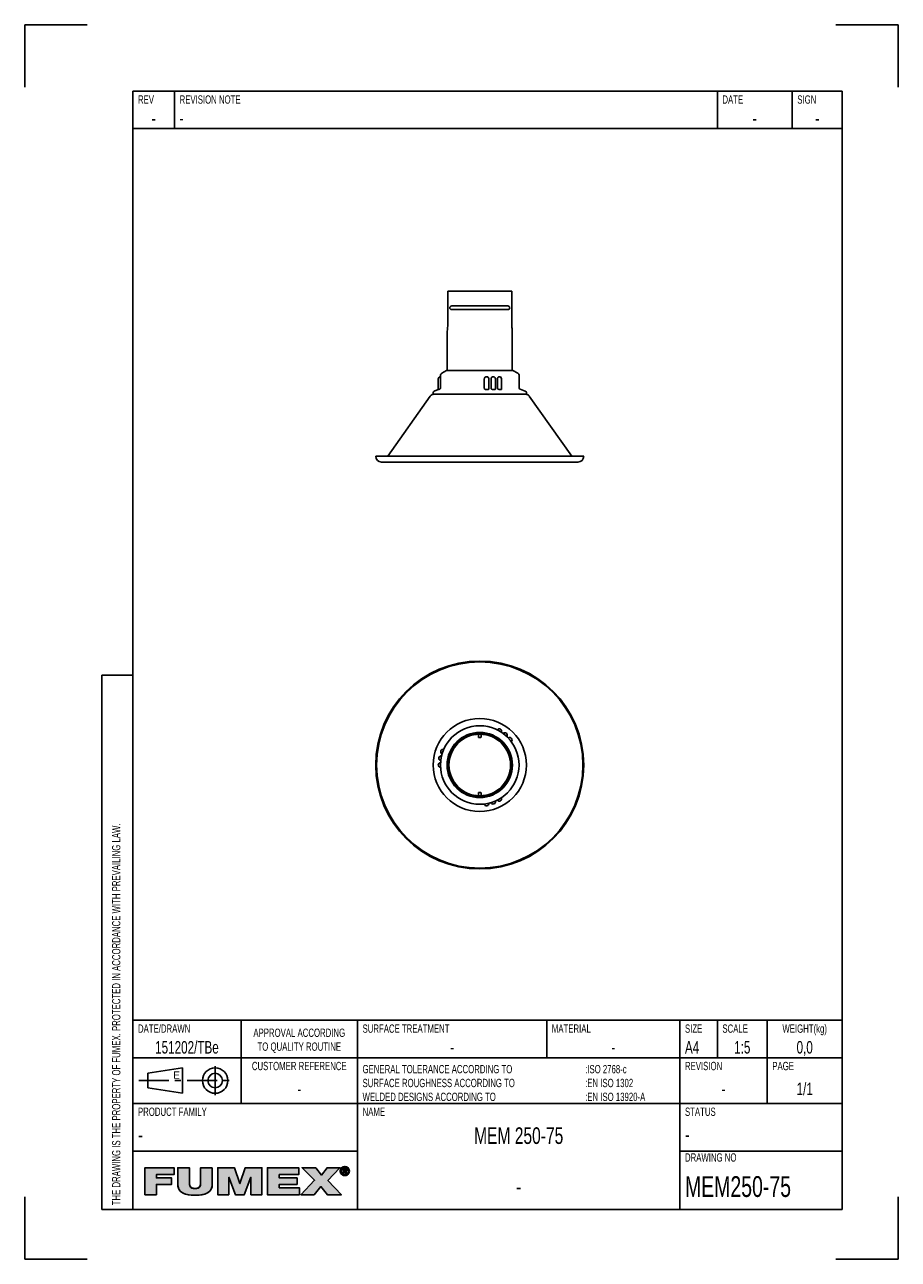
# Model space of a CAD drawing. Extents: x 0 to 210, y 0 to 297.
import ezdxf

# ---------------------------------------------------------------- set-up
doc = ezdxf.new("R2010")
doc.units = 0
doc.header["$LTSCALE"] = 19.36
doc.linetypes.add('CENTER', pattern=[0.6, 0.375, -0.075, 0.075, -0.075])
doc.layers.get('0').update_dxf_attribs({"linetype": 'CONTINUOUS'})
for name, color, linetype in [('101196_DXF_CONTINUOUS_LINE', 7, 'CONTINUOUS'), ('116336_DXF_CONTINUOUS_LINE', 7, 'CONTINUOUS'), ('116921_DXF_CONTINUOUS_LINE', 7, 'CONTINUOUS'), ('117006_DXF_CONTINUOUS_LINE', 7, 'CONTINUOUS'), ('117011_DXF_CONTINUOUS_LINE', 7, 'CONTINUOUS'), ('MEM250-75_DXF_CONTINUOUS_L', 7, 'CONTINUOUS'), ('MEM250-75_DXF_FORMAT', 7, 'CONTINUOUS')]:
    doc.layers.add(name, color=color, linetype=linetype)
doc.styles.add('TEXTSTYLE_2', font='txt', dxfattribs={"width": 0.7})
doc.styles.add('TEXTSTYLE_3', font='txt')

# ---------------------------------------------------------------- blocks, each defined once
blk = doc.blocks.new('SYMBOL_11_BL0', base_point=(53.46, 18.84))
at = {"layer": 'MEM250-75_DXF_FORMAT', "linetype": 'CONTINUOUS'}
for points in [[(31.68, 15.55), (28.88, 15.55), (28.88, 22.04), (35.91, 22.04), (35.91, 20.38), (31.68, 20.38), (31.68, 19.57), (35.31, 19.57), (35.31, 18.02), (31.68, 18.02)], [(45.09, 22.04), (45.09, 18.06), (45.05, 17.56), (44.94, 17.13), (44.76, 16.75), (44.51, 16.42), (44.19, 16.14), (43.78, 15.89), (43.27, 15.69), (42.64, 15.53), (41.87, 15.43), (40.95, 15.4), (40.03, 15.43), (39.26, 15.53), (38.63, 15.69), (38.12, 15.89), (37.71, 16.14), (37.38, 16.43), (37.13, 16.76), (36.95, 17.13), (36.84, 17.56), (36.8, 18.06), (36.8, 22.04), (39.6, 22.04), (39.6, 18.51), (39.62, 18.08), (39.67, 17.75), (39.78, 17.5), (39.95, 17.3), (40.19, 17.15), (40.52, 17.05), (40.97, 17.02), (41.4, 17.05), (41.72, 17.15), (41.96, 17.3), (42.12, 17.5), (42.22, 17.76), (42.28, 18.09), (42.29, 18.51), (42.29, 22.04)], [(49.07, 15.55), (46.42, 15.55), (46.42, 22.04), (50.41, 22.04), (51.7, 18.22), (51.73, 18.22), (53.03, 22.04), (57.01, 22.04), (57.01, 15.55), (54.37, 15.55), (54.37, 19.72), (54.34, 19.72), (52.76, 15.55), (50.67, 15.55), (49.09, 19.72), (49.07, 19.72)], [(66.03, 15.55), (58.36, 15.55), (58.36, 22.04), (65.89, 22.04), (65.89, 20.38), (61.17, 20.38), (61.17, 19.57), (65.46, 19.57), (65.46, 18.02), (61.17, 18.02), (61.17, 17.22), (66.03, 17.22)], [(69.59, 15.55), (66.38, 15.55), (69.67, 19.01), (66.68, 22.04), (69.96, 22.04), (71.34, 20.28), (72.69, 22.04), (75.79, 22.04), (72.88, 18.99), (76.12, 15.55), (72.75, 15.55), (71.2, 17.49)], [(76.31, 21.83), (76.23, 21.72), (76.16, 21.61), (76.12, 21.49), (76.09, 21.35), (76.08, 21.21), (75.87, 21.05), (75.86, 21.21), (75.87, 21.38), (75.91, 21.53), (75.97, 21.68), (76.05, 21.82), (76.36, 21.87)], [(76.09, 21.07), (76.12, 20.94), (76.16, 20.81), (76.23, 20.7), (76.31, 20.6), (76.15, 20.48), (76.05, 20.61), (75.97, 20.74), (75.91, 20.89), (75.87, 21.05), (76.08, 21.21)], [(76.46, 21.96), (76.36, 21.87), (76.05, 21.82), (76.15, 21.94), (76.57, 22.02)], [(76.69, 22.07), (76.57, 22.02), (76.15, 21.94), (76.27, 22.05), (76.82, 22.1)], [(76.95, 22.11), (76.82, 22.1), (76.27, 22.05), (76.33, 22.1), (77.43, 22.18), (77.57, 22.1), (77.64, 22.05), (77.76, 21.94), (77.85, 21.82), (77.93, 21.68), (77.99, 21.53), (78.03, 21.38), (78.04, 21.21), (78.03, 21.05), (77.99, 20.89), (77.93, 20.74), (77.86, 20.61), (77.76, 20.48), (77.64, 20.37), (77.57, 20.32), (77.43, 20.24), (77.28, 20.18), (77.12, 20.15), (76.79, 20.15), (76.63, 20.18), (76.48, 20.24), (76.4, 20.28), (76.95, 20.32), (77.09, 20.33), (77.22, 20.35), (77.34, 20.4), (77.45, 20.47), (77.55, 20.55), (77.59, 20.6), (77.67, 20.7), (77.74, 20.81), (77.78, 20.94), (77.81, 21.07), (77.82, 21.21), (77.81, 21.35), (77.78, 21.49), (77.74, 21.61), (77.67, 21.72), (77.59, 21.83), (77.55, 21.87), (77.45, 21.95), (77.34, 22.02), (77.21, 22.07), (77.09, 22.1)], [(76.95, 22.29), (77.12, 22.27), (77.28, 22.24), (77.43, 22.18), (76.33, 22.1), (76.48, 22.18), (76.63, 22.24), (76.79, 22.27)], [(76.73, 21.67), (76.54, 20.59), (76.54, 21.83), (77.01, 21.83), (77.01, 21.83), (77.12, 21.83), (77.2, 21.81), (77.27, 21.79), (77.33, 21.76), (77.37, 21.72), (77.39, 21.7), (77.4, 21.67), (77.43, 21.62), (77.44, 21.56), (77.45, 21.48), (77.44, 21.4), (77.43, 21.34), (77.4, 21.29), (77.08, 21.3), (77.12, 21.3), (77.15, 21.31), (77.18, 21.33), (77.2, 21.34), (77.22, 21.36), (77.23, 21.39), (77.24, 21.42), (77.25, 21.45), (77.25, 21.49), (77.25, 21.52), (77.24, 21.55), (77.23, 21.58), (77.22, 21.6), (77.2, 21.62), (77.17, 21.63), (77.14, 21.65), (77.11, 21.66), (77.07, 21.67), (77.02, 21.67), (76.98, 21.67), (76.85, 21.67)], [(76.95, 21.29), (76.97, 21.29), (77.03, 21.29), (77.08, 21.3), (77.4, 21.29), (76.73, 21.13), (76.73, 20.59), (76.54, 20.59), (76.73, 21.67), (76.73, 21.48), (76.73, 21.29), (76.84, 21.29)], [(77.13, 21.14), (77.48, 20.59), (77.27, 20.59), (76.94, 21.13), (76.73, 21.13), (77.4, 21.29), (77.36, 21.24), (77.32, 21.2), (77.26, 21.17), (77.2, 21.15)], [(76.35, 20.55), (76.46, 20.47), (76.26, 20.37), (76.15, 20.48), (76.31, 20.6)], [(76.57, 20.4), (76.69, 20.35), (76.4, 20.28), (76.26, 20.37), (76.46, 20.47)]]:
    blk.add_hatch(color=7, dxfattribs=at).paths.add_polyline_path(points)
at = {"layer": 'MEM250-75_DXF_FORMAT', "color": 7, "linetype": 'CONTINUOUS'}
for p, q in [((35.91, 22.04), (28.88, 22.04)), ((28.88, 22.04), (28.88, 15.55)), ((35.91, 22.04), (28.88, 22.04)), ((28.88, 22.04), (28.88, 15.55)), ((35.91, 20.38), (35.91, 22.04)), ((35.91, 20.38), (35.91, 22.04)), ((50.41, 22.04), (46.42, 22.04)), ((46.42, 22.04), (46.42, 15.55)), ((50.41, 22.04), (46.42, 22.04)), ((46.42, 22.04), (46.42, 15.55)), ((51.7, 18.22), (50.41, 22.04)), ((51.7, 18.22), (50.41, 22.04)), ((53.03, 22.04), (51.73, 18.22)), ((53.03, 22.04), (51.73, 18.22)), ((57.01, 22.04), (53.03, 22.04)), ((57.01, 22.04), (53.03, 22.04)), ((57.01, 15.55), (57.01, 22.04)), ((57.01, 15.55), (57.01, 22.04)), ((65.89, 22.04), (58.36, 22.04)), ((58.36, 22.04), (58.36, 15.55)), ((65.89, 22.04), (58.36, 22.04)), ((58.36, 22.04), (58.36, 15.55)), ((65.89, 20.38), (65.89, 22.04)), ((65.89, 20.38), (65.89, 22.04)), ((69.96, 22.04), (66.68, 22.04)), ((66.68, 22.04), (69.67, 19.01)), ((69.96, 22.04), (66.68, 22.04)), ((66.68, 22.04), (69.67, 19.01)), ((71.34, 20.28), (69.96, 22.04)), ((71.34, 20.28), (69.96, 22.04)), ((72.69, 22.04), (71.34, 20.28)), ((72.69, 22.04), (71.34, 20.28)), ((75.79, 22.04), (72.69, 22.04)), ((75.79, 22.04), (72.69, 22.04)), ((72.88, 18.99), (75.79, 22.04)), ((72.88, 18.99), (75.79, 22.04)), ((31.68, 19.57), (31.68, 20.38)), ((31.68, 20.38), (35.91, 20.38)), ((31.68, 19.57), (31.68, 20.38)), ((31.68, 20.38), (35.91, 20.38)), ((35.31, 19.57), (31.68, 19.57)), ((35.31, 19.57), (31.68, 19.57)), ((31.68, 15.55), (31.68, 18.02)), ((31.68, 18.02), (35.31, 18.02)), ((31.68, 15.55), (31.68, 18.02)), ((31.68, 18.02), (35.31, 18.02)), ((35.31, 18.02), (35.31, 19.57)), ((35.31, 18.02), (35.31, 19.57)), ((49.07, 15.55), (49.07, 19.72)), ((49.07, 19.72), (49.09, 19.72)), ((49.07, 15.55), (49.07, 19.72)), ((49.07, 19.72), (49.09, 19.72)), ((49.09, 19.72), (50.67, 15.55)), ((49.09, 19.72), (50.67, 15.55)), ((51.73, 18.22), (51.7, 18.22)), ((51.73, 18.22), (51.7, 18.22)), ((52.76, 15.55), (54.34, 19.72)), ((52.76, 15.55), (54.34, 19.72)), ((54.34, 19.72), (54.37, 19.72)), ((54.34, 19.72), (54.37, 19.72)), ((54.37, 19.72), (54.37, 15.55)), ((54.37, 19.72), (54.37, 15.55)), ((61.17, 19.57), (61.17, 20.38)), ((61.17, 20.38), (65.89, 20.38)), ((61.17, 19.57), (61.17, 20.38)), ((61.17, 20.38), (65.89, 20.38)), ((65.46, 19.57), (61.17, 19.57)), ((65.46, 19.57), (61.17, 19.57)), ((61.17, 17.22), (61.17, 18.02)), ((61.17, 18.02), (65.46, 18.02)), ((61.17, 17.22), (61.17, 18.02)), ((61.17, 18.02), (65.46, 18.02)), ((65.46, 18.02), (65.46, 19.57)), ((65.46, 18.02), (65.46, 19.57)), ((69.67, 19.01), (66.38, 15.55)), ((69.67, 19.01), (66.38, 15.55)), ((76.12, 15.55), (72.88, 18.99)), ((76.12, 15.55), (72.88, 18.99)), ((28.88, 15.55), (31.68, 15.55)), ((28.88, 15.55), (31.68, 15.55)), ((46.42, 15.55), (49.07, 15.55)), ((46.42, 15.55), (49.07, 15.55)), ((50.67, 15.55), (52.76, 15.55)), ((50.67, 15.55), (52.76, 15.55)), ((54.37, 15.55), (57.01, 15.55)), ((54.37, 15.55), (57.01, 15.55)), ((58.36, 15.55), (66.03, 15.55)), ((58.36, 15.55), (66.03, 15.55)), ((66.03, 17.22), (61.17, 17.22)), ((66.03, 17.22), (61.17, 17.22)), ((66.03, 15.55), (66.03, 17.22)), ((66.03, 15.55), (66.03, 17.22)), ((66.38, 15.55), (69.59, 15.55)), ((66.38, 15.55), (69.59, 15.55)), ((69.59, 15.55), (71.2, 17.49)), ((69.59, 15.55), (71.2, 17.49)), ((71.2, 17.49), (72.75, 15.55)), ((71.2, 17.49), (72.75, 15.55)), ((72.75, 15.55), (76.12, 15.55)), ((72.75, 15.55), (76.12, 15.55))]:
    blk.add_line(p, q, dxfattribs=at)
for points in [[(31.68, 15.55), (28.88, 15.55), (28.88, 22.04), (35.91, 22.04), (35.91, 20.38), (31.68, 20.38), (31.68, 19.57), (35.31, 19.57), (35.31, 18.02), (31.68, 18.02), (31.68, 15.55)], [(45.09, 22.04), (45.09, 18.06), (45.05, 17.56), (44.94, 17.13), (44.76, 16.75), (44.51, 16.42), (44.19, 16.14), (43.78, 15.89), (43.27, 15.69), (42.64, 15.53), (41.87, 15.43), (40.95, 15.4), (40.03, 15.43), (39.26, 15.53), (38.63, 15.69), (38.12, 15.89), (37.71, 16.14), (37.38, 16.43), (37.13, 16.76), (36.95, 17.13), (36.84, 17.56), (36.8, 18.06), (36.8, 22.04), (39.6, 22.04), (39.6, 18.51), (39.62, 18.08), (39.67, 17.75), (39.78, 17.5), (39.95, 17.3), (40.19, 17.15), (40.52, 17.05), (40.97, 17.02), (41.4, 17.05), (41.72, 17.15), (41.96, 17.3), (42.12, 17.5), (42.22, 17.76), (42.28, 18.09), (42.29, 18.51), (42.29, 22.04), (45.09, 22.04)], [(49.07, 15.55), (46.42, 15.55), (46.42, 22.04), (50.41, 22.04), (51.7, 18.22), (51.73, 18.22), (53.03, 22.04), (57.01, 22.04), (57.01, 15.55), (54.37, 15.55), (54.37, 19.72), (54.34, 19.72), (52.76, 15.55), (50.67, 15.55), (49.09, 19.72), (49.07, 19.72), (49.07, 15.55)], [(66.03, 15.55), (58.36, 15.55), (58.36, 22.04), (65.89, 22.04), (65.89, 20.38), (61.17, 20.38), (61.17, 19.57), (65.46, 19.57), (65.46, 18.02), (61.17, 18.02), (61.17, 17.22), (66.03, 17.22), (66.03, 15.55)], [(69.59, 15.55), (66.38, 15.55), (69.67, 19.01), (66.68, 22.04), (69.96, 22.04), (71.34, 20.28), (72.69, 22.04), (75.79, 22.04), (72.88, 18.99), (76.12, 15.55), (72.75, 15.55), (71.2, 17.49), (69.59, 15.55)], [(76.31, 21.83), (76.23, 21.72), (76.16, 21.61), (76.12, 21.49), (76.09, 21.35), (76.08, 21.21), (75.87, 21.05), (75.86, 21.21), (75.87, 21.38), (75.91, 21.53), (75.97, 21.68), (76.05, 21.82), (76.36, 21.87), (76.31, 21.83)], [(76.09, 21.07), (76.12, 20.94), (76.16, 20.81), (76.23, 20.7), (76.31, 20.6), (76.15, 20.48), (76.05, 20.61), (75.97, 20.74), (75.91, 20.89), (75.87, 21.05), (76.08, 21.21), (76.09, 21.07)], [(76.46, 21.96), (76.36, 21.87), (76.05, 21.82), (76.15, 21.94), (76.57, 22.02), (76.46, 21.96)], [(76.69, 22.07), (76.57, 22.02), (76.15, 21.94), (76.27, 22.05), (76.82, 22.1), (76.69, 22.07)], [(76.95, 22.11), (76.82, 22.1), (76.27, 22.05), (76.33, 22.1), (77.43, 22.18), (77.57, 22.1), (77.64, 22.05), (77.76, 21.94), (77.85, 21.82), (77.93, 21.68), (77.99, 21.53), (78.03, 21.38), (78.04, 21.21), (78.03, 21.05), (77.99, 20.89), (77.93, 20.74), (77.86, 20.61), (77.76, 20.48), (77.64, 20.37), (77.57, 20.32), (77.43, 20.24), (77.28, 20.18), (77.12, 20.15), (76.79, 20.15), (76.63, 20.18), (76.48, 20.24), (76.4, 20.28), (76.95, 20.32), (77.09, 20.33), (77.22, 20.35), (77.34, 20.4), (77.45, 20.47), (77.55, 20.55), (77.59, 20.6), (77.67, 20.7), (77.74, 20.81), (77.78, 20.94), (77.81, 21.07), (77.82, 21.21), (77.81, 21.35), (77.78, 21.49), (77.74, 21.61), (77.67, 21.72), (77.59, 21.83), (77.55, 21.87), (77.45, 21.95), (77.34, 22.02), (77.21, 22.07), (77.09, 22.1), (76.95, 22.11)], [(76.95, 22.29), (77.12, 22.27), (77.28, 22.24), (77.43, 22.18), (76.33, 22.1), (76.48, 22.18), (76.63, 22.24), (76.79, 22.27), (76.95, 22.29)], [(76.73, 21.67), (76.54, 20.59), (76.54, 21.83), (77.01, 21.83), (77.01, 21.83), (77.12, 21.83), (77.2, 21.81), (77.27, 21.79), (77.33, 21.76), (77.37, 21.72), (77.39, 21.7), (77.4, 21.67), (77.43, 21.62), (77.44, 21.56), (77.45, 21.48), (77.44, 21.4), (77.43, 21.34), (77.4, 21.29), (77.08, 21.3), (77.12, 21.3), (77.15, 21.31), (77.18, 21.33), (77.2, 21.34), (77.22, 21.36), (77.23, 21.39), (77.24, 21.42), (77.25, 21.45), (77.25, 21.49), (77.25, 21.52), (77.24, 21.55), (77.23, 21.58), (77.22, 21.6), (77.2, 21.62), (77.17, 21.63), (77.14, 21.65), (77.11, 21.66), (77.07, 21.67), (77.02, 21.67), (76.98, 21.67), (76.85, 21.67), (76.73, 21.67)], [(76.95, 21.29), (76.97, 21.29), (77.03, 21.29), (77.08, 21.3), (77.4, 21.29), (76.73, 21.13), (76.73, 20.59), (76.54, 20.59), (76.73, 21.67), (76.73, 21.48), (76.73, 21.29), (76.84, 21.29), (76.95, 21.29)], [(77.13, 21.14), (77.48, 20.59), (77.27, 20.59), (76.94, 21.13), (76.73, 21.13), (77.4, 21.29), (77.36, 21.24), (77.32, 21.2), (77.26, 21.17), (77.2, 21.15), (77.13, 21.14)], [(76.35, 20.55), (76.46, 20.47), (76.26, 20.37), (76.15, 20.48), (76.31, 20.6), (76.35, 20.55)], [(76.57, 20.4), (76.69, 20.35), (76.4, 20.28), (76.26, 20.37), (76.46, 20.47), (76.57, 20.4)]]:
    blk.add_lwpolyline(points, dxfattribs=at)
for points, knots in [([(45.09, 22.04), (45.09, 22.04), (42.29, 22.04), (42.29, 22.04), (42.29, 22.04), (42.29, 18.51), (42.29, 18.51), (42.29, 17.84), (42.29, 17.02), (40.97, 17.02), (39.6, 17.02), (39.6, 17.84), (39.6, 18.51), (39.6, 18.51), (39.6, 22.04), (39.6, 22.04), (39.6, 22.04), (36.8, 22.04), (36.8, 22.04), (36.8, 22.04), (36.8, 18.06), (36.8, 18.06), (36.8, 16.26), (38.18, 15.4), (40.95, 15.4), (43.73, 15.4), (45.09, 16.26), (45.09, 18.06), (45.09, 18.06), (45.09, 22.04), (45.09, 22.04)], [0, 0, 0, 0, 1, 1, 1, 2, 2, 2, 3, 3, 3, 4, 4, 4, 5, 5, 5, 6, 6, 6, 7, 7, 7, 8, 8, 8, 9, 9, 9, 10, 10, 10, 10]), ([(45.09, 22.04), (45.09, 22.04), (42.29, 22.04), (42.29, 22.04), (42.29, 22.04), (42.29, 18.51), (42.29, 18.51), (42.29, 17.84), (42.29, 17.02), (40.97, 17.02), (39.6, 17.02), (39.6, 17.84), (39.6, 18.51), (39.6, 18.51), (39.6, 22.04), (39.6, 22.04), (39.6, 22.04), (36.8, 22.04), (36.8, 22.04), (36.8, 22.04), (36.8, 18.06), (36.8, 18.06), (36.8, 16.26), (38.18, 15.4), (40.95, 15.4), (43.73, 15.4), (45.09, 16.26), (45.09, 18.06), (45.09, 18.06), (45.09, 22.04), (45.09, 22.04)], [0, 0, 0, 0, 1, 1, 1, 2, 2, 2, 3, 3, 3, 4, 4, 4, 5, 5, 5, 6, 6, 6, 7, 7, 7, 8, 8, 8, 9, 9, 9, 10, 10, 10, 10]), ([(76.95, 20.14), (77.54, 20.14), (78.04, 20.59), (78.04, 21.21), (78.04, 21.83), (77.54, 22.29), (76.95, 22.29), (76.36, 22.29), (75.86, 21.83), (75.86, 21.21), (75.86, 20.59), (76.36, 20.14), (76.95, 20.14)], [0, 0, 0, 0, 1, 1, 1, 2, 2, 2, 3, 3, 3, 4, 4, 4, 4]), ([(76.95, 20.14), (77.54, 20.14), (78.04, 20.59), (78.04, 21.21), (78.04, 21.83), (77.54, 22.29), (76.95, 22.29), (76.36, 22.29), (75.86, 21.83), (75.86, 21.21), (75.86, 20.59), (76.36, 20.14), (76.95, 20.14)], [0, 0, 0, 0, 1, 1, 1, 2, 2, 2, 3, 3, 3, 4, 4, 4, 4]), ([(76.08, 21.21), (76.08, 21.72), (76.46, 22.11), (76.95, 22.11), (77.44, 22.11), (77.82, 21.72), (77.82, 21.21), (77.82, 20.7), (77.44, 20.32), (76.95, 20.32), (76.46, 20.32), (76.08, 20.7), (76.08, 21.21)], [0, 0, 0, 0, 1, 1, 1, 2, 2, 2, 3, 3, 3, 4, 4, 4, 4]), ([(76.08, 21.21), (76.08, 21.72), (76.46, 22.11), (76.95, 22.11), (77.44, 22.11), (77.82, 21.72), (77.82, 21.21), (77.82, 20.7), (77.44, 20.32), (76.95, 20.32), (76.46, 20.32), (76.08, 20.7), (76.08, 21.21)], [0, 0, 0, 0, 1, 1, 1, 2, 2, 2, 3, 3, 3, 4, 4, 4, 4]), ([(76.73, 21.13), (76.73, 21.13), (76.94, 21.13), (76.94, 21.13), (76.94, 21.13), (77.27, 20.59), (77.27, 20.59), (77.27, 20.59), (77.48, 20.59), (77.48, 20.59), (77.48, 20.59), (77.13, 21.14), (77.13, 21.14), (77.31, 21.16), (77.45, 21.26), (77.45, 21.48), (77.45, 21.72), (77.3, 21.83), (77.01, 21.83), (77.01, 21.83), (76.54, 21.83), (76.54, 21.83), (76.54, 21.83), (76.54, 20.59), (76.54, 20.59), (76.54, 20.59), (76.73, 20.59), (76.73, 20.59), (76.73, 20.59), (76.73, 21.13), (76.73, 21.13)], [0, 0, 0, 0, 1, 1, 1, 2, 2, 2, 3, 3, 3, 4, 4, 4, 5, 5, 5, 6, 6, 6, 7, 7, 7, 8, 8, 8, 9, 9, 9, 10, 10, 10, 10]), ([(76.73, 21.13), (76.73, 21.13), (76.94, 21.13), (76.94, 21.13), (76.94, 21.13), (77.27, 20.59), (77.27, 20.59), (77.27, 20.59), (77.48, 20.59), (77.48, 20.59), (77.48, 20.59), (77.13, 21.14), (77.13, 21.14), (77.31, 21.16), (77.45, 21.26), (77.45, 21.48), (77.45, 21.72), (77.3, 21.83), (77.01, 21.83), (77.01, 21.83), (76.54, 21.83), (76.54, 21.83), (76.54, 21.83), (76.54, 20.59), (76.54, 20.59), (76.54, 20.59), (76.73, 20.59), (76.73, 20.59), (76.73, 20.59), (76.73, 21.13), (76.73, 21.13)], [0, 0, 0, 0, 1, 1, 1, 2, 2, 2, 3, 3, 3, 4, 4, 4, 5, 5, 5, 6, 6, 6, 7, 7, 7, 8, 8, 8, 9, 9, 9, 10, 10, 10, 10]), ([(76.73, 21.29), (76.73, 21.29), (76.73, 21.67), (76.73, 21.67), (76.73, 21.67), (76.98, 21.67), (76.98, 21.67), (77.11, 21.67), (77.25, 21.64), (77.25, 21.49), (77.25, 21.3), (77.11, 21.29), (76.95, 21.29), (76.95, 21.29), (76.73, 21.29), (76.73, 21.29)], [0, 0, 0, 0, 1, 1, 1, 2, 2, 2, 3, 3, 3, 4, 4, 4, 5, 5, 5, 5]), ([(76.73, 21.29), (76.73, 21.29), (76.73, 21.67), (76.73, 21.67), (76.73, 21.67), (76.98, 21.67), (76.98, 21.67), (77.11, 21.67), (77.25, 21.64), (77.25, 21.49), (77.25, 21.3), (77.11, 21.29), (76.95, 21.29), (76.95, 21.29), (76.73, 21.29), (76.73, 21.29)], [0, 0, 0, 0, 1, 1, 1, 2, 2, 2, 3, 3, 3, 4, 4, 4, 5, 5, 5, 5])]:
    blk.add_open_spline(points, degree=3, knots=knots, dxfattribs=at)
for points in [[(76.95, 20.32), (76.4, 20.28), (76.82, 20.33), (76.69, 20.35)], [(76.95, 20.14), (76.79, 20.15), (77.12, 20.15)]]:
    blk.add_solid(points, dxfattribs=at)
blk = doc.blocks.new('SYMBOL_0_BL1', base_point=(39, 43))
at = {"layer": 'MEM250-75_DXF_CONTINUOUS_L', "color": 7, "linetype": 'CONTINUOUS'}
for p, q in [((29.59375, 44.75), (37.90625, 46.0625)), ((29.59375, 41.25), (29.59375, 44.75)), ((37.90625, 46.0625), (37.90625, 39.9375)), ((37.90625, 39.9375), (29.59375, 41.25))]:
    blk.add_line(p, q, dxfattribs=at)
at = {"layer": 'MEM250-75_DXF_CONTINUOUS_L', "color": 7, "linetype": 'CENTER'}
for p, q in [((45.78125, 46.5), (45.78125, 39.5)), ((27.40625, 43), (50.59375, 43))]:
    blk.add_line(p, q, dxfattribs=at)
at = {"layer": 'MEM250-75_DXF_CONTINUOUS_L', "color": 7, "linetype": 'CONTINUOUS'}
for radius in [3.0625, 1.75]:
    blk.add_circle((45.78125, 43), radius, dxfattribs=at)

msp = doc.modelspace()

# ---------------------------------------------------------------- linework, layer by layer
at = {"layer": '101196_DXF_CONTINUOUS_LINE', "color": 7, "linetype": 'CONTINUOUS'}
for p, q in [((109.07, 125.61), (109.07, 126.3)), ((109.61, 125.51), (109.17, 125.51)), ((109.71, 125.61), (109.71, 126.3)), ((109.07, 112.21), (109.07, 111.52)), ((109.17, 112.31), (109.61, 112.31)), ((109.71, 112.21), (109.71, 111.52))]:
    msp.add_line(p, q, dxfattribs=at)
for centre, start, end in [((109.17, 125.61), 180, 270), ((109.61, 125.61), 270, 360), ((109.17, 112.21), 90, 180), ((109.61, 112.21), 0, 90)]:
    msp.add_arc(centre, 0.1, start, end, dxfattribs=at)
at = {"layer": '116336_DXF_CONTINUOUS_LINE', "color": 7, "linetype": 'CONTINUOUS'}
for p, q in [((101.69, 224.54), (101.69, 232.9)), ((117.09, 232.9), (101.69, 232.9)), ((117.09, 224.54), (117.09, 232.9)), ((116.14, 229.35), (102.64, 229.35)), ((116.14, 228.45), (102.64, 228.45)), ((101.59, 213.85), (101.59, 223.29)), ((117.19, 213.85), (117.19, 223.29))]:
    msp.add_line(p, q, dxfattribs=at)
for radius in [7.8, 7.7, 7.4]:
    msp.add_circle((109.39, 118.91), radius, dxfattribs=at)
for centre, radius, start, end in [((102.64, 228.9), 0.45, 90, 270), ((116.14, 228.9), 0.45, 270, 90), ((109, 223.29), 7.41, 170.8229, 179.9927), ((101.29, 224.54), 0.4, 350.8155, 360), ((117.49, 224.54), 0.4, 180, 189.1845), ((109.78, 223.29), 7.41, 0.0073, 9.1771)]:
    msp.add_arc(centre, radius, start, end, dxfattribs=at)
at = {"layer": '116921_DXF_CONTINUOUS_LINE', "color": 7, "linetype": 'CONTINUOUS'}
for p, q in [((97.48, 207.66), (87.26, 193.18)), ((121.3, 207.66), (131.52, 193.18)), ((84.39, 193.18), (134.39, 193.18)), ((85.79, 191.78), (132.99, 191.78))]:
    msp.add_line(p, q, dxfattribs=at)
for radius in [25, 24.8]:
    msp.add_circle((109.39, 118.91), radius, dxfattribs=at)
for centre, radius, start, end in [((98.29, 207.08), 1, 108.9313, 144.7841), ((109.39, 174.73), 35.2, 108.4561, 108.9313), ((109.39, 174.73), 35.2, 71.0687, 71.5439), ((120.49, 207.08), 1, 35.2159, 71.0687), ((85.79, 193.18), 1.4, 180, 270), ((132.99, 193.18), 1.4, 270, 360)]:
    msp.add_arc(centre, radius, start, end, dxfattribs=at)
at = {"layer": '117006_DXF_CONTINUOUS_LINE', "color": 7, "linetype": 'CONTINUOUS'}
msp.add_arc((109.39, 118.91), 7.8, 0, 182.5926, dxfattribs=at)
at = {"layer": '117011_DXF_CONTINUOUS_LINE', "color": 7, "linetype": 'CONTINUOUS'}
for p, q in [((101.46, 213.85), (117.32, 213.85)), ((99.43, 209.21), (99.43, 211.77)), ((99.95, 212.32), (99.95, 212.65)), ((99.97, 209.68), (99.97, 211.78)), ((100.25, 213.17), (101.4, 213.84)), ((110.48, 209.68), (110.48, 211.78)), ((111.31, 212.24), (111.32, 212.24)), ((111.57, 209.44), (111.57, 211.77)), ((112.1, 209.68), (112.1, 211.78)), ((112.72, 212.31), (112.72, 212.31)), ((113.16, 209.35), (113.16, 211.77)), ((113.62, 209.68), (113.62, 211.78)), ((114.15, 212.32), (114.11, 212.32)), ((114.17, 212.32), (114.17, 212.32)), ((114.64, 209.31), (114.64, 211.77)), ((118.53, 213.17), (117.38, 213.84)), ((118.83, 209.68), (118.83, 212.65)), ((98.19, 208.12), (98.19, 208.48)), ((98.19, 208.12), (120.59, 208.12)), ((98.45, 208.86), (99.43, 209.21)), ((114.64, 209.31), (114.64, 209.31)), ((120.33, 208.86), (119.09, 209.31)), ((120.59, 208.12), (120.59, 208.48)), ((113.64, 127.38), (113.62, 127.35)), ((114.58, 126.8), (114.59, 126.83)), ((115.05, 126.51), (115.03, 126.49)), ((115.87, 125.78), (115.89, 125.81)), ((116.28, 125.41), (116.26, 125.39)), ((100.72, 122.65), (100.69, 122.66)), ((116.96, 124.55), (116.99, 124.57)), ((99.97, 119.46), (99.93, 119.46)), ((99.98, 120.02), (100.01, 120.01)), ((100.2, 121.09), (100.17, 121.1)), ((100.32, 121.63), (100.35, 121.62)), ((99.93, 118.37), (99.97, 118.36)), ((113.14, 110.21), (113.13, 110.25)), ((113.62, 110.48), (113.64, 110.45)), ((114.59, 111), (114.58, 111.03)), ((110.48, 109.54), (110.49, 109.5)), ((111.57, 109.69), (111.57, 109.73)), ((112.1, 109.87), (112.11, 109.84))]:
    msp.add_line(p, q, dxfattribs=at)
for radius in [11.2, 9.44, 7.84]:
    msp.add_circle((109.39, 118.91), radius, dxfattribs=at)
for centre, radius, start, end in [((99.98, 211.77), 0.55, 93.1266, 180), ((100.55, 212.65), 0.6, 120, 180), ((111.03, 211.78), 0.545, 58.1126, 89.7414), ((111.03, 211.79), 0.534, 53.344, 59.3934), ((111.02, 211.77), 0.55, 359.9999, 29.8329), ((111.02, 211.78), 0.548, 359.707, 30.4947), ((112.62, 211.81), 0.514, 78.1446, 89.708), ((112.61, 211.81), 0.516, 51.3388, 77.9707), ((112.61, 211.77), 0.55, 359.9996, 52.4511), ((114.11, 211.87), 0.452, 82.6615, 89.6966), ((114.09, 211.77), 0.554, 63.5459, 82.5666), ((114.09, 211.77), 0.55, 0.0006, 63.475), ((118.23, 212.65), 0.6, 0, 60), ((98.59, 208.48), 0.4, 110, 180), ((88.05, 242.32), 35.01, 288.9739, 289.4389), ((119.23, 209.68), 0.4, 180, 250), ((120.19, 208.48), 0.4, 0, 70), ((114.09, 127.06), 0.55, 335, 145), ((115.44, 126.12), 0.55, 325, 135), ((116.6, 124.96), 0.55, 315, 125), ((100.55, 122.13), 0.55, 75, 245), ((99.98, 118.91), 0.55, 95, 265), ((100.12, 120.55), 0.55, 85, 255), ((112.61, 110.07), 0.55, 205, 15), ((114.09, 110.76), 0.55, 215, 25), ((111.02, 109.65), 0.55, 195, 5)]:
    msp.add_arc(centre, radius, start, end, dxfattribs=at)
for points, knots in [([(99.97, 211.78), (99.97, 211.82), (99.97, 211.89), (99.96, 211.98), (99.96, 212.05), (99.96, 212.11), (99.96, 212.15), (99.96, 212.19), (99.96, 212.22), (99.95, 212.24), (99.95, 212.26), (99.95, 212.27), (99.95, 212.29), (99.95, 212.3), (99.95, 212.3), (99.95, 212.31), (99.95, 212.31), (99.95, 212.32), (99.95, 212.32), (99.95, 212.32), (99.95, 212.32)], [0, 0, 0, 0, 0.25004, 0.375061, 0.500081, 0.625102, 0.687612, 0.750122, 0.812633, 0.843888, 0.875143, 0.906398, 0.937653, 0.953281, 0.968908, 0.976723, 0.984534, 0.992335, 0.996296, 1, 1, 1, 1]), ([(111.03, 212.32), (111.01, 212.32), (110.98, 212.32), (110.91, 212.31), (110.82, 212.29), (110.72, 212.24), (110.61, 212.15), (110.51, 211.99), (110.48, 211.85), (110.48, 211.78)], [0, 0, 0, 0, 0.062145, 0.124323, 0.24883, 0.373731, 0.498992, 0.749158, 1, 1, 1, 1]), ([(111.3, 212.25), (111.26, 212.28), (111.19, 212.3), (111.1, 212.32), (111.05, 212.32), (111.03, 212.32)], [0, 0, 0, 0, 0.499415, 0.749575, 1, 1, 1, 1]), ([(112.62, 212.32), (112.6, 212.32), (112.57, 212.32), (112.5, 212.31), (112.42, 212.29), (112.33, 212.24), (112.22, 212.15), (112.12, 211.99), (112.1, 211.85), (112.1, 211.78)], [0, 0, 0, 0, 0.060565, 0.121273, 0.243396, 0.366869, 0.491781, 0.744275, 1, 1, 1, 1]), ([(114.11, 212.32), (114.09, 212.32), (114.06, 212.32), (114.02, 212.32), (113.97, 212.3), (113.91, 212.28), (113.84, 212.24), (113.74, 212.14), (113.65, 211.99), (113.62, 211.85), (113.62, 211.78)], [0, 0, 0, 0, 0.057863, 0.116022, 0.174742, 0.234118, 0.354996, 0.479192, 0.735669, 1, 1, 1, 1]), ([(114.17, 212.32), (114.21, 212.31), (114.28, 212.29), (114.34, 212.26), (114.35, 212.25)], [0, 0, 0, 0, 0.747521, 1, 1, 1, 1]), ([(99.7, 209.31), (99.75, 209.32), (99.84, 209.38), (99.91, 209.47), (99.93, 209.52)], [0, 0, 0, 0, 0.485357, 1, 1, 1, 1]), ([(110.48, 209.68), (110.48, 209.67), (110.48, 209.61), (110.49, 209.56), (110.49, 209.52)], [0, 0, 0, 0, 0.256499, 1, 1, 1, 1]), ([(110.49, 209.52), (110.5, 209.5), (110.5, 209.45), (110.52, 209.39), (110.56, 209.34), (110.59, 209.31), (110.61, 209.31)], [0, 0, 0, 0, 0.290478, 0.548042, 0.777519, 1, 1, 1, 1]), ([(110.61, 209.31), (110.68, 209.27), (110.85, 209.23), (111.11, 209.21), (111.33, 209.22), (111.47, 209.26), (111.52, 209.29), (111.54, 209.31)], [0, 0, 0, 0, 0.249073, 0.545978, 0.816345, 0.920856, 1, 1, 1, 1]), ([(111.54, 209.31), (111.55, 209.32), (111.57, 209.35), (111.57, 209.4), (111.57, 209.43), (111.57, 209.44)], [0, 0, 0, 0, 0.414314, 0.683303, 1, 1, 1, 1]), ([(112.1, 209.68), (112.1, 209.67), (112.1, 209.61), (112.1, 209.56), (112.11, 209.52)], [0, 0, 0, 0, 0.255774, 1, 1, 1, 1]), ([(112.11, 209.52), (112.11, 209.5), (112.13, 209.45), (112.16, 209.39), (112.2, 209.34), (112.24, 209.31), (112.26, 209.31)], [0, 0, 0, 0, 0.2748, 0.526356, 0.762261, 1, 1, 1, 1]), ([(112.26, 209.31), (112.34, 209.27), (112.52, 209.23), (112.74, 209.21), (112.92, 209.22), (113.02, 209.23), (113.1, 209.26), (113.14, 209.29), (113.15, 209.31)], [0, 0, 0, 0, 0.284245, 0.593283, 0.732174, 0.848457, 0.937283, 1, 1, 1, 1]), ([(113.15, 209.31), (113.15, 209.31), (113.16, 209.32), (113.16, 209.34), (113.16, 209.35)], [0, 0, 0, 0, 0.208921, 1, 1, 1, 1]), ([(113.62, 209.68), (113.62, 209.67), (113.63, 209.61), (113.63, 209.56), (113.64, 209.52)], [0, 0, 0, 0, 0.254808, 1, 1, 1, 1]), ([(113.64, 209.52), (113.66, 209.47), (113.69, 209.4), (113.76, 209.34), (113.8, 209.31), (113.83, 209.31)], [0, 0, 0, 0, 0.509653, 0.751813, 1, 1, 1, 1]), ([(113.83, 209.31), (113.87, 209.29), (113.96, 209.27), (114.1, 209.24), (114.23, 209.22), (114.36, 209.21), (114.48, 209.22), (114.55, 209.23), (114.6, 209.25), (114.63, 209.27), (114.64, 209.28), (114.64, 209.3), (114.64, 209.31)], [0, 0, 0, 0, 0.155822, 0.3215, 0.487053, 0.641326, 0.773809, 0.876922, 0.916665, 0.949096, 0.975871, 1, 1, 1, 1])]:
    msp.add_open_spline(points, degree=3, knots=knots, dxfattribs=at)
for points in [[(111.32, 212.24), (111.39, 212.19), (111.45, 212.13), (111.5, 212.05)], [(111.5, 212.05), (111.46, 212.13), (111.39, 212.19), (111.32, 212.24)], [(111.46, 212.11), (111.43, 212.15), (111.39, 212.19), (111.35, 212.22)], [(112.7, 212.32), (112.67, 212.32), (112.65, 212.32), (112.62, 212.32)], [(112.76, 212.31), (112.74, 212.31), (112.72, 212.32), (112.7, 212.32)], [(112.94, 212.21), (112.88, 212.26), (112.8, 212.3), (112.72, 212.31)], [(112.87, 212.26), (112.84, 212.28), (112.8, 212.29), (112.76, 212.31)], [(114.2, 212.32), (114.18, 212.32), (114.17, 212.32), (114.15, 212.32)], [(114.27, 212.3), (114.25, 212.3), (114.22, 212.31), (114.2, 212.32)], [(99.93, 209.52), (99.95, 209.57), (99.97, 209.63), (99.97, 209.68)]]:
    msp.add_open_spline(points, degree=3, dxfattribs=at)
at = {"layer": 'MEM250-75_DXF_FORMAT', "color": 7, "linetype": 'CONTINUOUS'}
for p, q in [((0, 281.98), (0, 297)), ((0, 297), (15, 297)), ((195, 297), (210, 297)), ((210, 282), (210, 297)), ((196.5, 281), (26, 281)), ((26, 281), (26, 272)), ((26, 12), (26, 281)), ((26, 281), (196.5, 281)), ((36, 281), (36, 272)), ((166.5, 281), (166.5, 272)), ((184.5, 281), (184.5, 272)), ((196.5, 281), (196.5, 272)), ((196.5, 281), (196.5, 12)), ((196.5, 272), (26, 272)), ((18.5, 12), (18.5, 140.5)), ((18.5, 140.5), (26, 140.5)), ((196.5, 57.5), (26, 57.5)), ((26, 12), (26, 57.5)), ((52, 37.5), (52, 57.5)), ((80, 12), (80, 57.5)), ((125.5, 48.5), (125.5, 57.5)), ((157.5, 12), (157.5, 57.5)), ((166.5, 48.5), (166.5, 57.5)), ((178.5, 37.5), (178.5, 57.5)), ((196.5, 12), (196.5, 57.5)), ((196.5, 48.5), (26, 48.5)), ((196.5, 37.5), (26, 37.5)), ((80, 26), (26, 26)), ((196.5, 26), (157.5, 26)), ((0, 0), (0, 15)), ((210, 0), (210, 14.99)), ((18.5, 12), (196.5, 12)), ((196.5, 12), (26, 12)), ((0, 0), (15, 0)), ((195, 0), (210, 0))]:
    msp.add_line(p, q, dxfattribs=at)

# ---------------------------------------------------------------- block references
at = {"layer": 'MEM250-75_DXF_CONTINUOUS_L', "color": 7, "linetype": 'CONTINUOUS'}
msp.add_blockref('SYMBOL_0_BL1', (39, 43), dxfattribs=at)
at = {"layer": 'MEM250-75_DXF_FORMAT', "color": 2, "linetype": 'CONTINUOUS'}
msp.add_blockref('SYMBOL_11_BL0', (53.46, 18.84), dxfattribs=at)

# ---------------------------------------------------------------- texts
at = {"color": 7, "linetype": 'CONTINUOUS'}
for s, insert, char_height, width, attachment_point, style in [('DATE/DRAWN', (27.23, 56.5), 2, 14, 1, 'TEXTSTYLE_2'), ('SURFACE TREATMENT', (81.22, 56.5), 2, 23.8, 1, 'TEXTSTYLE_2'), ('MATERIAL', (126.72, 56.5), 2, 11.2, 1, 'TEXTSTYLE_2'), ('SIZE ', (158.72, 56.5), 2, 7, 1, 'TEXTSTYLE_2'), ('SCALE', (167.72, 56.5), 2, 7, 1, 'TEXTSTYLE_2'), ('WEIGHT(kg)', (187.5, 56.5), 2, 14, 2, 'TEXTSTYLE_2'), ('APPROVAL ACCORDING\\PTO QUALITY ROUTINE', (66, 55.5), 2, 25.2, 2, 'TEXTSTYLE_2'), ('151202/TBe', (39, 52.5), 3, 21, 2, 'TEXTSTYLE_2'), ('-', (102.75, 52.5), 3, 2.1, 2, 'TEXTSTYLE_2'), ('-', (141.5, 52.5), 3, 2.1, 2, 'TEXTSTYLE_2'), ('A4 ', (158.72, 52.5), 3, 6.3, 1, 'TEXTSTYLE_2'), ('1:5', (172.5, 52.5), 3, 6.3, 2, 'TEXTSTYLE_2'), ('0,0', (187.5, 52.5), 3, 6.3, 2, 'TEXTSTYLE_2'), ('CUSTOMER REFERENCE', (66, 47.5), 2, 25.2, 2, 'TEXTSTYLE_2'), ('REVISION', (158.72, 47.5), 2, 11.2, 1, 'TEXTSTYLE_2'), ('PAGE', (179.72, 47.5), 2, 5.6, 1, 'TEXTSTYLE_2'), ('E', (35.72, 45.19), 1.75, 1.75, 1, 'TEXTSTYLE_3')]:
    msp.add_mtext(s, dxfattribs=dict(at, insert=insert, char_height=char_height, width=width, attachment_point=attachment_point, style=style))
at = {"layer": 'MEM250-75_DXF_FORMAT', "color": 2, "linetype": 'CONTINUOUS', "style": 'TEXTSTYLE_2'}
for s, insert, char_height, width, attachment_point in [('REV', (27.23, 280), 2, 4.2, 1), ('REVISION NOTE', (37.23, 280), 2, 18.2, 1), ('DATE', (167.72, 280), 2, 5.6, 1), ('SIGN', (185.72, 280), 2, 5.6, 1), ('-', (31, 276.25), 3.5, 2.45, 2), ('-', (37.23, 276), 3, 2.1, 1), ('-', (175.5, 276.25), 3.5, 2.45, 2), ('-', (190.5, 276.25), 3.5, 2.45, 2)]:
    msp.add_mtext(s, dxfattribs=dict(at, insert=insert, char_height=char_height, width=width, attachment_point=attachment_point))
at = {"layer": 'MEM250-75_DXF_FORMAT', "color": 2, "linetype": 'CONTINUOUS', "insert": (21, 13), "char_height": 2, "width": 114.8, "attachment_point": 1, "rotation": 90, "style": 'TEXTSTYLE_2'}
msp.add_mtext('THE DRAWING IS THE PROPERTY OF FUMEX. PROTECTED IN ACCORDANCE WITH PREVAILING LAW.', dxfattribs=at)
at = {"layer": 'MEM250-75_DXF_FORMAT', "color": 7, "linetype": 'CONTINUOUS', "style": 'TEXTSTYLE_2'}
for s, insert, char_height, width, attachment_point in [('GENERAL TOLERANCE ACCORDING TO\\PSURFACE ROUGHNESS ACCORDING TO\\PWELDED DESIGNS ACCORDING TO\\P ', (81.22, 46.75), 2, 42, 1), (':ISO 2768-c\\P:EN ISO 1302\\P:EN ISO 13920-A \\P ', (134.72, 46.75), 2, 22.4, 1), ('1/1', (187.5, 42.5), 3, 6.3, 2), ('-', (66, 42.5), 3, 2.1, 2), ('- ', (168, 42.5), 3, 4.2, 2), ('PRODUCT FAMILY', (27.23, 36.5), 2, 19.6, 1), ('NAME ', (81.22, 36.5), 2, 7, 1), ('STATUS ', (158.72, 36.5), 2, 9.8, 1), ('-', (27.23, 32), 4, 2.8, 1), ('MEM 250-75', (118.75, 31.75), 4, 28, 2), ('-  ', (158.72, 31.75), 3.5, 7.35, 1), ('DRAWING NO', (158.72, 25.5), 2, 14, 1), ('MEM250-75', (158.72, 20), 5, 31.5, 1), ('-', (118.75, 19.5), 4, 2.8, 2)]:
    msp.add_mtext(s, dxfattribs=dict(at, insert=insert, char_height=char_height, width=width, attachment_point=attachment_point))

doc.saveas('drawing.dxf')
